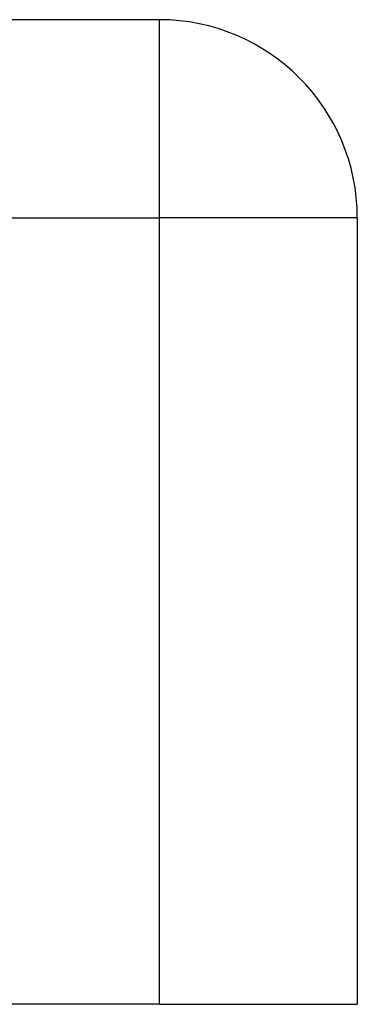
# Model space of a CAD drawing. Header units: inches. Extents: x 6 to 216, y 11 to 118.
# Tile 174 of 212: x 41.193 to 41.467, y 86.782 to 87.582. Entities that reach past the tile are written whole.
import ezdxf

# ---------------------------------------------------------------- set-up
doc = ezdxf.new("R2010")
doc.units = ezdxf.units.IN
doc.header["$MEASUREMENT"] = 0
doc.layers.add('Visible Edges(ANSI)', color=7, linetype='Continuous', lineweight=25)
doc.layers.add('Visible Tangent Edges(ANSI)', color=7, linetype='Continuous', lineweight=25)

msp = doc.modelspace()

# ---------------------------------------------------------------- linework, layer by layer
at = {"layer": 'Visible Edges(ANSI)'}
for p, q in [((41.3062, 87.58169), (5.7102, 87.58169)), ((41.4672, 87.42069), (41.4672, 86.78169)), ((41.3062, 86.78169), (5.7102, 86.78169)), ((41.3062, 86.78169), (41.4672, 86.78169))]:
    msp.add_line(p, q, dxfattribs=at)
msp.add_arc((41.3062, 87.42069), 0.161, 0, 90, dxfattribs=at)
at = {"layer": 'Visible Tangent Edges(ANSI)'}
for p, q in [((41.3062, 87.58169), (41.3062, 87.42069)), ((5.7102, 87.42069), (41.3062, 87.42069)), ((41.4672, 87.42069), (41.3062, 87.42069)), ((41.3062, 87.42069), (41.3062, 86.78169))]:
    msp.add_line(p, q, dxfattribs=at)

doc.saveas('drawing.dxf')
